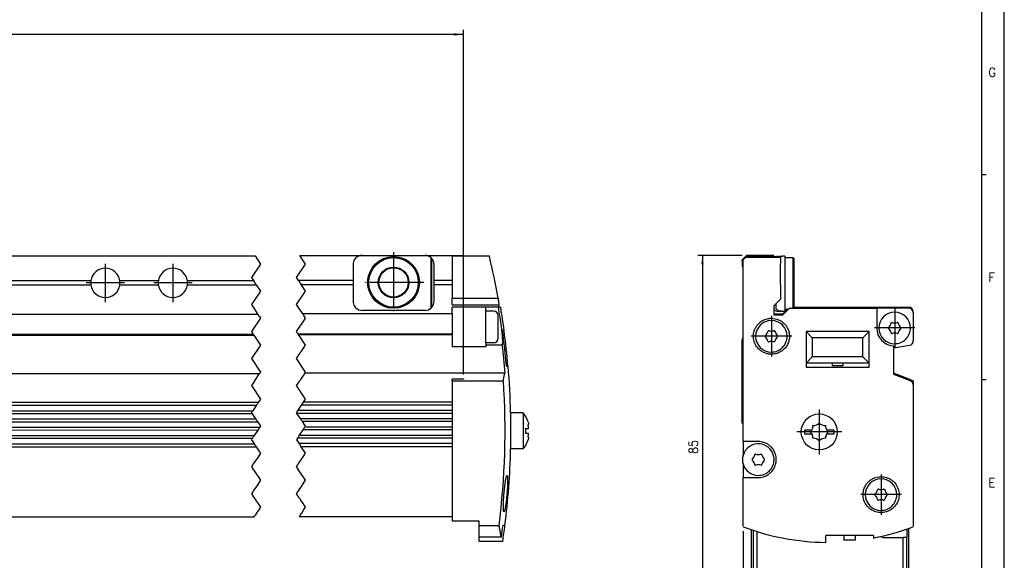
# Model space of a CAD drawing. Header units: millimetres. Extents: x -285 to 3669, y -217 to 203.
# Tile 11 of 21: x 91 to 309, y -24 to 96. Entities that reach past the tile are written whole.
import ezdxf

# ---------------------------------------------------------------- set-up
doc = ezdxf.new("R2010")
doc.units = ezdxf.units.MM
doc.linetypes.add('DOT_CENTER', pattern=[14, 12, -1, 0, -1])
doc.layers.add('1', color=7, linetype='Continuous')
doc.styles.add('CONVERTER_11', font='txt.shx', dxfattribs={"width": 0.9})
doc.dimstyles.new('ME10_DIM_43', dxfattribs={"dimtxt": 2, "dimasz": 2, "dimexe": 1, "dimexo": 1, "dimgap": 1, "dimtad": 1, "dimdec": 0, "dimdsep": 46, "dimtxsty": 'CONVERTER_11', "dimsah": 1, "dimcen": 0.09, "dimclrd": 2, "dimclre": 2, "dimclrt": 2, "dimadec": 0, "dimazin": 0, "dimtfac": 1, "dimtdec": 4, "dimtix": 1, "dimtmove": 0, "dimatfit": 3, "dimfxl": 1, "dimtolj": 1, "dimtzin": 0, "dimarcsym": 0})
doc.dimstyles.new('ME10_DIM_46', dxfattribs={"dimtxt": 2, "dimasz": 2, "dimexe": 1, "dimexo": 1, "dimgap": 1, "dimtad": 1, "dimdec": 0, "dimdsep": 46, "dimtxsty": 'CONVERTER_11', "dimsah": 1, "dimcen": 0.09, "dimclrd": 2, "dimclre": 2, "dimclrt": 2, "dimadec": 0, "dimazin": 0, "dimtfac": 1, "dimtdec": 4, "dimtix": 1, "dimtmove": 0, "dimatfit": 3, "dimfxl": 1, "dimtolj": 1, "dimtzin": 0, "dimarcsym": 0})
doc.dimstyles.new('ME10_DIM_47', dxfattribs={"dimtxt": 2, "dimasz": 2, "dimexe": 1, "dimexo": 1, "dimgap": 1, "dimtad": 1, "dimdec": 0, "dimdsep": 46, "dimtxsty": 'CONVERTER_11', "dimsah": 1, "dimcen": 0.09, "dimclrd": 2, "dimclre": 2, "dimclrt": 2, "dimadec": 0, "dimazin": 0, "dimtfac": 1, "dimtdec": 4, "dimtix": 1, "dimtmove": 0, "dimatfit": 3, "dimfxl": 1, "dimtolj": 1, "dimtzin": 0, "dimarcsym": 0})
doc.dimstyles.new('ME10_DIM_48', dxfattribs={"dimtxt": 2, "dimasz": 2, "dimexe": 1, "dimexo": 1, "dimgap": 1, "dimtad": 1, "dimdsep": 46, "dimtxsty": 'CONVERTER_11', "dimsah": 1, "dimcen": 0.09, "dimclrd": 2, "dimclre": 2, "dimclrt": 2, "dimadec": 0, "dimazin": 0, "dimtfac": 1, "dimtdec": 4, "dimtix": 1, "dimtmove": 0, "dimatfit": 3, "dimfxl": 1, "dimtolj": 1, "dimtzin": 0, "dimarcsym": 0})
doc.dimstyles.new('ME10_DIM_49', dxfattribs={"dimtxt": 2, "dimasz": 2, "dimexe": 1, "dimexo": 1, "dimgap": 1, "dimtad": 1, "dimdec": 0, "dimdsep": 46, "dimtxsty": 'CONVERTER_11', "dimsah": 1, "dimcen": 0.09, "dimclrd": 2, "dimclre": 2, "dimclrt": 2, "dimadec": 0, "dimazin": 0, "dimtfac": 1, "dimtdec": 4, "dimtix": 1, "dimtmove": 0, "dimatfit": 3, "dimfxl": 1, "dimtolj": 1, "dimtzin": 0, "dimarcsym": 0})

# ---------------------------------------------------------------- blocks, each defined once
blk = doc.blocks.new('Regla_G-3040-VS4__10', base_point=(-177.36, -20.29))
at = {"color": 7, "linetype": 'Continuous'}
for p, q in [((86.79, 43.32), (142.84, 43.32)), ((152.77, 43.42), (166.6, 43.42)), ((166.6, 43.42), (180.6, 43.42)), ((180.6, 43.42), (189.1, 43.43)), ((181.96, 31.76), (181.96, 42.88)), ((182.12, 31.93), (182.12, 42.72)), ((186.61, 43.22), (186.61, 37.87)), ((189.1, 43.22), (186.61, 43.22)), ((189.1, 43.43), (189.1, 43.22)), ((194.88, 43.22), (189.1, 43.22)), ((164.6, 41.42), (164.6, 37.86)), ((182.6, 37.87), (182.6, 41.42)), ((106.38, 37.76), (86.5, 37.76)), ((121.38, 37.76), (112.82, 37.76)), ((142.54, 37.77), (127.82, 37.76)), ((164.6, 37.86), (152.48, 37.86)), ((164.6, 37.86), (164.6, 36.98)), ((186.61, 37.87), (182.6, 37.87)), ((182.6, 36.98), (182.6, 37.87)), ((186.61, 37.87), (186.61, 36.98)), ((87.09, 36.88), (106.38, 36.88)), ((112.82, 36.88), (121.38, 36.88)), ((127.82, 36.88), (143.13, 36.88)), ((153.06, 36.98), (164.6, 36.98)), ((164.6, 36.98), (164.6, 33.22)), ((182.6, 33.22), (182.6, 36.98)), ((182.6, 36.98), (186.61, 36.98)), ((186.61, 36.98), (186.61, 33.93)), ((186.61, 33.93), (196.81, 33.93)), ((186.61, 32.43), (186.61, 33.93)), ((180.6, 31.22), (166.6, 31.22)), ((186.61, 32.43), (196.99, 32.43)), ((194.11, 31.92), (186.61, 31.92)), ((186.61, 30.43), (186.61, 31.92)), ((196.89, 31.93), (194.11, 31.92)), ((194.11, 31.03), (194.11, 31.92)), ((194.11, 24.03), (194.11, 31.03)), ((195.83, 31.03), (194.11, 31.03)), ((197.38, 31.93), (196.89, 31.93)), ((143.5, 30.32), (87.46, 30.32)), ((186.61, 30.43), (153.44, 30.42)), ((186.61, 30.43), (186.61, 23.11)), ((196.83, 27.53), (196.83, 30.03)), ((196.83, 25.03), (196.83, 27.53)), ((198.14, 26.73), (197.79, 26.73)), ((198.16, 26.73), (198.14, 26.73)), ((86.4, 25.92), (142.44, 25.92)), ((86.51, 25.74), (142.55, 25.74)), ((152.37, 26.02), (186.61, 26.02)), ((152.49, 25.84), (182.55, 25.84)), ((182.35, 26.02), (182.55, 25.84)), ((182.55, 25.84), (182.59, 25.77)), ((182.59, 26.02), (182.59, 25.77)), ((186.61, 25.77), (182.59, 25.77)), ((194.11, 23.11), (186.61, 23.11)), ((194.11, 24.03), (194.11, 23.55)), ((195.83, 24.03), (194.11, 24.03)), ((194.11, 23.55), (197.74, 23.55)), ((194.11, 23.55), (194.11, 23.11)), ((198.66, 18.83), (199, 18.83)), ((199, 18.83), (199.03, 18.83)), ((87.8, 17.19), (143.84, 17.19)), ((198.34, 17.29), (153.91, 17.29)), ((186.61, 15.55), (186.61, 15.95)), ((189.11, 15.95), (186.61, 15.95)), ((186.61, 15.55), (186.62, 10.87)), ((186.61, 15.55), (197.97, 15.55)), ((189.11, 16.07), (189.11, 15.95)), ((197.97, 15.55), (198.34, 17.29)), ((86.3, 8.93), (142.34, 8.94)), ((143.11, 10.09), (87.06, 10.08)), ((143.56, 10.77), (87.52, 10.77)), ((152.41, 9.04), (186.62, 9.04)), ((186.62, 10.19), (153.18, 10.19)), ((186.62, 10.87), (153.63, 10.87)), ((186.62, 10.87), (186.62, 10.19)), ((186.62, 10.19), (186.62, 9.04)), ((186.62, 9.04), (186.62, 8.35)), ((142.22, 8.25), (86.17, 8.25)), ((86.94, 7.1), (142.98, 7.1)), ((186.62, 8.35), (152.15, 8.35)), ((152.92, 7.2), (186.62, 7.2)), ((186.62, 8.35), (186.62, 7.2)), ((186.62, 7.2), (186.62, 6.52)), ((202.4, 8.45), (199.6, 8.44)), ((199.6, 8.44), (199.6, 0.45)), ((202.4, 8.45), (202.4, 0.45)), ((143.44, 6.42), (87.4, 6.42)), ((143.44, 4.59), (87.4, 4.58)), ((87.85, 5.27), (143.9, 5.27)), ((186.62, 6.52), (153.37, 6.52)), ((186.62, 4.69), (153.51, 4.69)), ((153.96, 5.37), (186.62, 5.37)), ((186.62, 6.52), (186.62, 5.37)), ((186.62, 5.37), (186.62, 4.69)), ((186.62, 4.69), (186.62, 3.54)), ((203.56, 4.95), (202.91, 4.95)), ((142.22, 2.75), (86.17, 2.75)), ((86.63, 3.43), (142.68, 3.44)), ((186.62, 2.86), (152.29, 2.85)), ((152.74, 3.54), (186.62, 3.54)), ((186.62, 3.54), (186.62, 2.86)), ((186.62, 2.86), (186.62, 1.71)), ((202.91, 3.95), (203.55, 3.95)), ((86.61, 1.6), (142.65, 1.6)), ((87.06, 0.92), (143.1, 0.92)), ((152.58, 1.7), (186.62, 1.71)), ((153.04, 1.02), (186.62, 1.02)), ((186.62, 1.71), (186.62, 1.02)), ((186.62, 1.02), (186.62, -15.57)), ((202.4, 0.45), (199.6, 0.45)), ((142.6, -14.68), (86.55, -14.68)), ((152.67, -14.58), (186.62, -14.57)), ((192.62, -15.57), (186.62, -15.57)), ((192.62, -16.59), (192.62, -15.57)), ((192.62, -19.11), (192.62, -16.59)), ((197.01, -16.59), (192.62, -16.59)), ((198.33, -16.52), (197.9, -16.52)), ((192.62, -20.07), (192.62, -19.11)), ((197.55, -19.11), (192.62, -19.11)), ((197.84, -20.07), (192.62, -20.07))]:
    blk.add_line(p, q, dxfattribs=at)
at = {"color": 2, "linetype": 'DOT_CENTER'}
for p, q in [((142.84, 43.32), (144.05, 41.5)), ((154.05, 41.5), (152.77, 43.42)), ((144.05, 41.5), (142.05, 38.5)), ((152.05, 38.5), (154.05, 41.5)), ((142.05, 38.5), (142.54, 37.77)), ((142.79, 37.39), (142.54, 37.77)), ((142.79, 37.39), (142.88, 37.25)), ((143.13, 36.88), (142.88, 37.25)), ((152.48, 37.86), (152.05, 38.5)), ((152.48, 37.86), (152.72, 37.49)), ((152.82, 37.35), (152.72, 37.49)), ((152.82, 37.35), (153.06, 36.98)), ((144.05, 35.5), (142.05, 32.5)), ((143.13, 36.88), (144.05, 35.5)), ((152.05, 32.5), (154.05, 35.5)), ((154.05, 35.5), (153.06, 36.98)), ((142.05, 32.5), (143.5, 30.32)), ((153.44, 30.42), (152.05, 32.5)), ((143.75, 29.05), (142.05, 26.5)), ((143.84, 29.82), (143.5, 30.32)), ((144.05, 29.5), (143.75, 29.05)), ((143.84, 29.82), (144.05, 29.5)), ((152.05, 26.5), (153.82, 29.15)), ((153.44, 30.42), (153.77, 29.92)), ((154.05, 29.5), (153.77, 29.92)), ((153.82, 29.15), (154.05, 29.5)), ((142.05, 26.5), (142.3, 26.12)), ((152.24, 26.22), (152.05, 26.5)), ((142.44, 25.92), (142.3, 26.12)), ((142.44, 25.92), (142.48, 25.85)), ((142.55, 25.74), (142.48, 25.85)), ((142.55, 25.74), (144.05, 23.5)), ((152.24, 26.22), (152.37, 26.02)), ((152.42, 25.95), (152.37, 26.02)), ((152.42, 25.95), (152.49, 25.84)), ((154.05, 23.5), (152.49, 25.84)), ((144.05, 23.5), (142.05, 20.5)), ((152.05, 20.5), (154.05, 23.5)), ((142.05, 20.5), (144.05, 17.5)), ((154.05, 17.5), (152.05, 20.5)), ((144.05, 17.5), (143.84, 17.19)), ((153.91, 17.29), (154.05, 17.5)), ((142.72, 15.5), (142.05, 14.5)), ((142.72, 15.5), (143.03, 15.97)), ((143.03, 15.97), (143.84, 17.19)), ((152.05, 14.5), (152.79, 15.6)), ((153.09, 16.06), (152.79, 15.6)), ((153.91, 17.29), (153.09, 16.06)), ((142.05, 14.5), (144.05, 11.5)), ((154.05, 11.5), (152.05, 14.5)), ((144.05, 11.5), (143.56, 10.77)), ((153.63, 10.87), (154.05, 11.5)), ((142.34, 8.94), (142.16, 8.67)), ((143.11, 10.09), (142.34, 8.94)), ((143.29, 10.36), (143.11, 10.09)), ((143.38, 10.5), (143.29, 10.36)), ((143.56, 10.77), (143.38, 10.5)), ((152.13, 8.62), (152.23, 8.76)), ((152.23, 8.76), (152.41, 9.04)), ((152.41, 9.04), (153.18, 10.19)), ((153.18, 10.19), (153.36, 10.46)), ((153.36, 10.46), (153.45, 10.6)), ((153.45, 10.6), (153.63, 10.87)), ((142.07, 8.52), (142.05, 8.5)), ((142.05, 8.5), (142.22, 8.25)), ((142.16, 8.67), (142.07, 8.52)), ((142.22, 8.25), (142.98, 7.1)), ((142.98, 7.1), (143.16, 6.83)), ((143.16, 6.83), (143.26, 6.69)), ((143.26, 6.69), (143.44, 6.42)), ((152.05, 8.5), (152.13, 8.62)), ((152.15, 8.35), (152.05, 8.5)), ((152.92, 7.2), (152.15, 8.35)), ((153.1, 6.93), (152.92, 7.2)), ((153.19, 6.79), (153.1, 6.93)), ((153.37, 6.52), (153.19, 6.79)), ((143.44, 4.59), (142.68, 3.44)), ((143.44, 6.42), (143.97, 5.62)), ((143.62, 4.86), (143.44, 4.59)), ((143.72, 5), (143.62, 4.86)), ((143.9, 5.27), (143.72, 5)), ((144.05, 5.5), (143.9, 5.27)), ((143.97, 5.62), (144.05, 5.5)), ((152.74, 3.54), (153.51, 4.69)), ((153.91, 5.72), (153.37, 6.52)), ((153.51, 4.69), (153.69, 4.96)), ((153.69, 4.96), (153.78, 5.1)), ((153.78, 5.1), (153.96, 5.37)), ((154.05, 5.5), (153.91, 5.72)), ((153.96, 5.37), (154.05, 5.5)), ((142.12, 2.61), (142.05, 2.5)), ((142.05, 2.5), (142.19, 2.29)), ((142.12, 2.61), (142.17, 2.68)), ((142.22, 2.75), (142.17, 2.68)), ((142.19, 2.29), (142.65, 1.6)), ((142.33, 2.92), (142.22, 2.75)), ((142.4, 3.03), (142.33, 2.92)), ((142.5, 3.17), (142.4, 3.03)), ((142.68, 3.44), (142.5, 3.17)), ((152.19, 2.71), (152.05, 2.5)), ((152.05, 2.5), (152.13, 2.39)), ((152.13, 2.39), (152.58, 1.7)), ((152.24, 2.78), (152.19, 2.71)), ((152.24, 2.78), (152.29, 2.85)), ((152.29, 2.85), (152.4, 3.02)), ((152.4, 3.02), (152.47, 3.12)), ((152.47, 3.12), (152.56, 3.27)), ((152.56, 3.27), (152.74, 3.54)), ((142.65, 1.6), (142.83, 1.33)), ((142.83, 1.33), (142.89, 1.24)), ((142.89, 1.24), (142.92, 1.19)), ((142.92, 1.19), (143.1, 0.92)), ((143.1, 0.92), (143.83, -0.17)), ((152.58, 1.7), (152.77, 1.43)), ((152.77, 1.43), (152.83, 1.34)), ((152.86, 1.29), (152.83, 1.34)), ((153.04, 1.02), (152.86, 1.29)), ((153.77, -0.07), (153.04, 1.02)), ((143.44, -1.42), (142.46, -2.89)), ((144.05, -0.5), (143.44, -1.42)), ((143.83, -0.17), (144.05, -0.5)), ((152.52, -2.79), (153.51, -1.32)), ((153.51, -1.32), (154.05, -0.5)), ((154.05, -0.5), (153.77, -0.07)), ((142.37, -3.02), (142.05, -3.5)), ((142.05, -3.5), (142.37, -3.98)), ((142.46, -2.89), (142.37, -3.02)), ((142.5, -4.18), (142.37, -3.98)), ((142.5, -4.18), (144.05, -6.5)), ((152.05, -3.5), (152.32, -3.09)), ((152.25, -3.79), (152.05, -3.5)), ((152.3, -3.88), (152.25, -3.79)), ((152.3, -3.88), (152.44, -4.08)), ((152.32, -3.09), (152.43, -2.93)), ((152.43, -2.93), (152.52, -2.79)), ((154.05, -6.5), (152.44, -4.08)), ((144.05, -6.5), (143.93, -6.68)), ((154, -6.58), (154.05, -6.5)), ((142.76, -8.43), (142.51, -8.81)), ((142.76, -8.43), (142.78, -8.4)), ((143.08, -7.95), (142.78, -8.4)), ((143.44, -7.41), (143.08, -7.95)), ((143.93, -6.68), (143.44, -7.41)), ((152.58, -8.71), (152.43, -8.94)), ((152.58, -8.71), (152.83, -8.33)), ((152.85, -8.31), (152.83, -8.33)), ((152.85, -8.31), (153.15, -7.86)), ((153.15, -7.86), (153.51, -7.31)), ((153.51, -7.31), (154, -6.58)), ((142.36, -9.04), (142.05, -9.5)), ((142.05, -9.5), (142.6, -10.33)), ((142.51, -8.81), (142.36, -9.04)), ((142.6, -10.33), (142.82, -10.66)), ((142.82, -10.66), (143, -10.92)), ((143, -10.92), (143.01, -10.94)), ((152.05, -9.5), (152.43, -8.94)), ((152.54, -10.23), (152.05, -9.5)), ((152.76, -10.56), (152.54, -10.23)), ((152.76, -10.56), (152.93, -10.82)), ((152.93, -10.82), (152.95, -10.85)), ((152.95, -10.85), (152.97, -10.87)), ((153.12, -11.1), (152.97, -10.87)), ((143.01, -10.94), (143.03, -10.97)), ((143.03, -10.97), (143.19, -11.2)), ((143.19, -11.2), (143.25, -11.3)), ((143.25, -11.3), (143.29, -11.35)), ((143.29, -11.35), (143.43, -11.56)), ((143.43, -11.56), (144.05, -12.5)), ((144.05, -12.5), (143.64, -13.12)), ((153.18, -11.2), (153.12, -11.1)), ((153.22, -11.25), (153.18, -11.2)), ((153.2, -13.78), (153.7, -13.02)), ((153.36, -11.46), (153.22, -11.25)), ((154.05, -12.5), (153.36, -11.46)), ((153.7, -13.02), (154.05, -12.5)), ((142.6, -14.68), (142.73, -14.48)), ((142.84, -14.32), (142.73, -14.48)), ((143, -14.08), (142.84, -14.32)), ((143.13, -13.88), (143, -14.08)), ((143.64, -13.12), (143.13, -13.88)), ((152.8, -14.38), (152.67, -14.58)), ((152.8, -14.38), (152.9, -14.22)), ((152.9, -14.22), (153.07, -13.98)), ((153.07, -13.98), (153.2, -13.78))]:
    blk.add_line(p, q, dxfattribs=at)
at = {"color": 7, "linetype": 'Continuous'}
for radius in [5.75, 5.5, 3.4, 3.25]:
    blk.add_circle((173.6, 37.42), radius, dxfattribs=at)
for centre, radius, start, end in [((166.6, 41.42), 2, 146.4466, 180.0039), ((166.6, 41.42), 2, 133.1086, 146.4466), ((166.6, 41.42), 2, 90.0039, 133.1086), ((180.6, 41.42), 2, 46.8992, 90.0039), ((180.6, 41.42), 2, 40.3188, 46.8992), ((180.6, 41.42), 2, 0.0039, 40.3188), ((31.65, 4.43), 167.78, 10.1243, 13.3683), ((109.6, 37.32), 3.25, 7.81, 172.1977), ((124.6, 37.32), 3.25, 7.81, 172.1977), ((109.6, 37.32), 3.25, 172.1977, 178.7572), ((109.6, 37.32), 3.25, 178.7572, 181.2506), ((109.6, 37.32), 3.25, 181.2506, 187.81), ((109.6, 37.32), 3.25, 1.2505, 7.81), ((109.6, 37.32), 3.25, 352.1977, 358.7572), ((109.6, 37.32), 3.25, 358.7572, 1.2505), ((124.6, 37.32), 3.25, 172.1977, 178.7572), ((124.6, 37.32), 3.25, 178.7572, 181.2506), ((124.6, 37.32), 3.25, 181.2506, 187.81), ((124.6, 37.32), 3.25, 1.2506, 7.81), ((124.6, 37.32), 3.25, 352.1977, 358.7572), ((124.6, 37.32), 3.25, 358.7572, 1.2506), ((109.6, 37.32), 3.25, 187.81, 352.1977), ((124.6, 37.32), 3.25, 187.81, 352.1977), ((166.6, 33.22), 2, 180.0039, 213.5612), ((180.6, 33.22), 2, 319.689, 0.0039), ((166.6, 33.22), 2, 213.5612, 226.8992), ((166.6, 33.22), 2, 226.8992, 270.0039), ((180.6, 33.22), 2, 270.0039, 313.1086), ((180.6, 33.22), 2, 313.1086, 319.689), ((195.83, 30.03), 1, 0.0039, 90.0039), ((31.65, 4.43), 167.51, 7.9279, 9.4463), ((31.65, 4.43), 167.7, 9.4358, 9.6092), ((31.65, 4.43), 168, 7.6254, 9.4185), ((31.65, 4.43), 167.63, 4.9255, 7.6422), ((31.65, 4.43), 167.97, 4.9155, 7.6266), ((195.83, 25.03), 1, 270.0039, 0.0039), ((31.65, 4.43), 167.19, 4.4108, 6.5655), ((31.65, 4.43), 168, 1.3684, 4.9147), ((31.65, 4.43), 166.7, 352.7546, 3.8254), ((197.28, 4.45), 6.5, 17.7757, 37.9838), ((197.28, 4.45), 5.66, 354.9338, 5.074), ((200.36, 5.08), 3.2, 357.5433, 13.8258), ((197.28, 4.45), 6.5, 322.024, 342.2321), ((200.31, 3.8), 3.25, 346.432, 2.4853), ((31.65, 4.49), 168, 352.8138, 358.6193), ((31.65, 4.43), 167.57, 351.9234, 352.8162), ((31.65, 4.43), 167.99, 351.6123, 352.8345)]:
    blk.add_arc(centre, radius, start, end, dxfattribs=at)
for points, knots in [([(196.81, 33.93), (196.84, 33.68), (196.91, 33.18), (196.96, 32.68), (196.99, 32.43)], [0, 0, 0, 0, 0.755339, 1.510283, 1.510283, 1.510283, 1.510283]), ([(197.74, 23.55), (197.74, 23.56), (197.77, 23.59), (197.79, 23.66), (197.81, 23.78), (197.83, 23.92), (197.84, 24.08), (197.84, 24.27), (197.84, 24.52), (197.82, 24.91), (197.79, 25.44), (197.73, 26.1), (197.65, 26.81), (197.59, 27.29), (197.56, 27.54)], [0, 0, 0, 0, 0.036975, 0.105627, 0.222299, 0.403521, 0.529798, 0.713979, 0.964648, 1.290508, 1.884858, 2.554289, 3.272924, 4.019084, 4.019084, 4.019084, 4.019084]), ([(203.47, 6.43), (203.49, 6.36), (203.52, 6.24), (203.55, 6.09), (203.56, 5.99), (203.56, 5.88), (203.49, 5.86), (203.47, 5.85)], [0, 0, 0, 0, 0.2289013, 0.370447, 0.4413679, 0.5569684, 0.6394857, 0.6394857, 0.6394857, 0.6394857]), ([(203.47, 3.04), (203.5, 3.03), (203.56, 3.01), (203.56, 2.9), (203.55, 2.8), (203.52, 2.65), (203.49, 2.53), (203.47, 2.46)], [0, 0, 0, 0, 0.0824321, 0.1980374, 0.2689595, 0.4105035, 0.6393987, 0.6393987, 0.6393987, 0.6393987]), ([(198.12, -13.48), (198.11, -13.46), (198.05, -13.42), (198.04, -13.26), (198.01, -13.05), (197.99, -12.74), (197.99, -12.35), (197.99, -11.87), (198.01, -11.37), (198.03, -10.88), (198.06, -10.43), (198.08, -10.05), (198.11, -9.72), (198.15, -9.21), (198.22, -8.5), (198.3, -7.79), (198.37, -7.27), (198.42, -6.93), (198.48, -6.54), (198.54, -6.2), (198.6, -5.93), (198.64, -5.77), (198.68, -5.64), (198.72, -5.56), (198.75, -5.5), (198.76, -5.48), (198.77, -5.48)], [0, 0, 0, 0, 0.063334, 0.200247, 0.452353, 0.715597, 1.124242, 1.608148, 2.157947, 2.639775, 3.087186, 3.483102, 3.810405, 4.051954, 5.026571, 5.943737, 6.220899, 6.584182, 6.989766, 7.39402, 7.629897, 7.795852, 7.90502, 8.021787, 8.080767, 8.097586, 8.097586, 8.097586, 8.097586]), ([(198.77, -5.48), (198.78, -5.48), (198.82, -5.49), (198.85, -5.56), (198.88, -5.7), (198.91, -5.91), (198.92, -6.21), (198.93, -6.6), (198.92, -7.08), (198.91, -7.58), (198.88, -8.08), (198.86, -8.52), (198.83, -8.91), (198.81, -9.23), (198.78, -9.5), (198.76, -9.77), (198.73, -10.09), (198.69, -10.48), (198.65, -10.92), (198.59, -11.41), (198.52, -11.89), (198.45, -12.31), (198.4, -12.61), (198.35, -12.86), (198.3, -13.08), (198.24, -13.28), (198.2, -13.42), (198.14, -13.46), (198.12, -13.48)], [0, 0, 0, 0, 0.043084, 0.105273, 0.220336, 0.472225, 0.735618, 1.14309, 1.625227, 2.172586, 2.658071, 3.108523, 3.506515, 3.834582, 4.075232, 4.316548, 4.643284, 5.038459, 5.485112, 5.966323, 6.52505, 6.947135, 7.242972, 7.422803, 7.712543, 7.92776, 8.053465, 8.132162, 8.132162, 8.132162, 8.132162]), ([(197.55, -19.11), (197.51, -18.94), (197.43, -18.59), (197.31, -18.01), (197.16, -17.33), (197.06, -16.85), (197.01, -16.59)], [0, 0, 0, 0, 0.509793, 1.094732, 1.786005, 2.575969, 2.575969, 2.575969, 2.575969])]:
    blk.add_open_spline(points, degree=3, knots=knots, dxfattribs=at)
at = {"layer": '1', "color": 2, "linetype": 'DOT_CENTER'}
for p, q in [((173.6, 44.17), (173.6, 30.67)), ((109.6, 41.57), (109.6, 33.07)), ((124.6, 41.57), (124.6, 33.07)), ((113.85, 37.32), (105.35, 37.32)), ((128.85, 37.32), (120.35, 37.32)), ((180.35, 37.42), (166.85, 37.42))]:
    blk.add_line(p, q, dxfattribs=at)
blk = doc.blocks.new('Regla_serie_G-3040-VS4__11', base_point=(-177.36, -41.79))
blk.add_blockref('Regla_G-3040-VS4__10', (-177.36, -20.29))
blk = doc.blocks.new('*D80')
at = {"layer": '1', "color": 2, "linetype": 'Continuous'}
for p, q in [((-162.92, 18.08), (-162.92, 93.48)), ((189.11, 92.48), (-162.92, 92.48)), ((189.11, 16.95), (189.11, 93.48))]:
    blk.add_line(p, q, dxfattribs=at)
at = {"layer": '1', "color": 2}
for points in [[(-160.92, 92.74), (-160.92, 92.22), (-162.92, 92.48)], [(187.11, 92.22), (187.11, 92.74), (189.11, 92.48)]]:
    blk.add_solid(points, dxfattribs=at)
at = {"layer": '1', "color": 2, "insert": (-1.2, 93.68), "char_height": 2, "attachment_point": 7, "rotation": 0.0001, "line_spacing_factor": 0.60024, "style": 'CONVERTER_11'}
blk.add_mtext('\\C2;\\C2;3140\\C2;[CM+100]', dxfattribs=at)
blk = doc.blocks.new('Cabeza__25', base_point=(253, -41.78))
at = {"color": 7, "linetype": 'Continuous'}
for p, q in [((253, -17.45), (253, -31.93)), ((287.63, -19.23), (287.63, -17.31)), ((288, -31.93), (288, -17.17)), ((253.5, -27.03), (253.5, -17.62)), ((254.25, -17.86), (254.25, -41.24)), ((282.3, -19.23), (286.75, -19.23)), ((287.5, -19.23), (286.75, -19.23)), ((286.75, -41.24), (286.75, -19.23)), ((287.5, -19.23), (287.63, -19.23)), ((287.5, -19.23), (287.5, -27.03)), ((253.25, -27.03), (253.5, -27.03)), ((253.25, -27.03), (253.25, -31.93)), ((287.75, -27.03), (287.5, -27.03)), ((287.75, -31.93), (287.75, -27.03)), ((253.25, -31.93), (253, -31.93)), ((253.25, -31.93), (253.25, -41.24)), ((288, -31.93), (287.75, -31.93)), ((287.75, -41.24), (287.75, -31.93)), ((253.4, -41.38), (253.25, -41.24)), ((253.75, -41.74), (253.4, -41.38)), ((253.75, -41.74), (254.25, -41.24)), ((254.25, -41.24), (286.75, -41.24)), ((287.25, -41.74), (286.75, -41.24)), ((287.25, -41.74), (287.6, -41.38)), ((287.75, -41.24), (287.6, -41.38)), ((253.8, -41.78), (253.75, -41.74)), ((253.8, -41.78), (267.65, -41.78)), ((267.65, -41.78), (287.2, -41.78)), ((287.2, -41.78), (287.25, -41.74))]:
    blk.add_line(p, q, dxfattribs=at)
blk.add_arc((282.3, -18.73), 0.5, 208.0057, 270, dxfattribs=at)
blk = doc.blocks.new('Regla_G-3040-VS4__26', base_point=(251, -20.29))
at = {"color": 7, "linetype": 'Continuous'}
for p, q in [((251, 42.43), (251.2, 42.63)), ((251, 42.21), (251, 42.43)), ((251.2, 42.41), (251, 42.21)), ((251, 42.21), (251, 40.96)), ((251.8, 43.01), (251.2, 42.41)), ((251.2, 40.96), (251.2, 42.41)), ((251.8, 43.22), (252, 43.43)), ((252, 43.21), (251.8, 43.01)), ((252, 43.21), (252, 43.43)), ((258, 43.43), (252, 43.43)), ((252, 43.21), (258, 43.21)), ((258, 43.21), (258, 43.43)), ((258, 43.21), (258.3, 43.22)), ((258, 43.01), (258, 43.21)), ((258.95, 43.21), (259.25, 43.23)), ((259.25, 43.23), (259.33, 43.23)), ((259.33, 43.23), (259.5, 43.22)), ((259.5, 43.01), (259.45, 40.22)), ((259.5, 43.22), (259.55, 43.23)), ((259.55, 43.23), (259.58, 43.21)), ((259.58, 43.21), (259.76, 43.23)), ((259.76, 43.23), (259.95, 43.23)), ((260.45, 43.23), (260.45, 41.21)), ((260.5, 42.96), (262.25, 42.96)), ((260.5, 42.96), (260.5, 41.21)), ((262.25, 42.96), (262.25, 31.71)), ((262.5, 42.75), (262.25, 42.96)), ((262.5, 42.72), (262.5, 31.92)), ((251, 40.96), (251.2, 40.96)), ((251.2, 24.93), (251.2, 40.96)), ((259.45, 40.22), (259.45, 40.15)), ((259.45, 40.15), (259.5, 33.71)), ((260.45, 41.21), (260.45, 33.26)), ((260.45, 41.21), (260.5, 41.21)), ((260.5, 41.21), (260.5, 37.21)), ((260.5, 37.21), (260.5, 33.26)), ((260.45, 33.26), (260.45, 31.03)), ((260.45, 33.26), (260.5, 33.26)), ((260.5, 33.26), (260.5, 31.46)), ((258, 32.21), (258, 31.75)), ((258, 31.75), (258, 31.71)), ((258, 31.71), (258, 31.54)), ((258, 31.54), (258, 30.43)), ((258.45, 32.66), (258.45, 32.06)), ((258.45, 32.06), (258.45, 31.91)), ((258.85, 31.05), (258.85, 31.02)), ((258.95, 31.01), (259.35, 31.03)), ((259.35, 31.03), (259.55, 31.03)), ((259.55, 31.03), (259.58, 31.01)), ((259.58, 31.01), (259.76, 31.04)), ((259.95, 31.03), (259.76, 31.04)), ((260, 30.43), (261.04, 31.46)), ((260.5, 31.46), (261.25, 31.46)), ((262.5, 31.92), (262.5, 31.75)), ((262.5, 31.92), (288, 31.92)), ((280.87, 31.71), (280.87, 27.32)), ((288, 31.71), (280.87, 31.71)), ((289, 30.71), (289, 24.46)), ((258, 30.43), (258, 30.21)), ((258, 30.21), (260, 30.21)), ((260, 30.43), (260.21, 30.43)), ((265.2, 26.51), (265.2, 19.51)), ((266.58, 25.13), (265.2, 26.51)), ((279.2, 26.51), (277.81, 25.13)), ((279.2, 19.51), (279.2, 26.51)), ((251, 24.93), (251.2, 24.93)), ((251, 24.93), (251, 24.71)), ((251.2, 24.71), (251, 24.71)), ((251, 6.21), (251, 24.71)), ((251.2, 6.21), (251.2, 24.93)), ((266.58, 25.13), (266.58, 20.9)), ((277.81, 25.13), (266.58, 25.13)), ((277.81, 20.9), (277.81, 25.13)), ((284.62, 22.9), (288.16, 23.47)), ((284.62, 23.32), (284.62, 22.9)), ((284.62, 22.9), (284.62, 17.29)), ((266.58, 20.9), (265.2, 19.51)), ((277.81, 20.9), (266.58, 20.9)), ((279.2, 19.51), (277.81, 20.9)), ((271, 19.51), (265.2, 19.51)), ((265.2, 19.51), (265.2, 18.61)), ((271, 19.51), (271, 19.01)), ((273.4, 19.51), (271, 19.51)), ((271, 19.01), (273.4, 19.01)), ((279.2, 19.51), (273.4, 19.51)), ((273.4, 19.01), (273.4, 19.51)), ((279.2, 18.61), (279.2, 19.51)), ((287.68, 16.07), (284.62, 17.29)), ((284.62, 17.29), (284.62, 17.08)), ((284.62, 17.08), (287.68, 15.85)), ((287.68, 16.07), (288, 15.95)), ((287.98, 15.75), (288, 15.95)), ((289, 15.55), (288, 15.95)), ((289, 15.55), (289, 14.66)), ((289, 14.66), (289, -16.8)), ((251, 6.21), (251.2, 6.21)), ((251.2, 2.09), (251.2, 6.21)), ((264.93, 3.73), (264.93, 4.73)), ((271.33, 4.73), (271.33, 3.73)), ((251.2, 2.09), (251.2, -0.73)), ((251.2, -0.73), (251.2, -0.99)), ((251.2, -2.83), (251.2, -5.91)), ((251.2, -16.8), (251.2, -5.91)), ((269.57, -20.29), (269.57, -18.78)), ((273.63, -19.78), (273.63, -18.78)), ((276.13, -18.78), (276.13, -19.78)), ((280.18, -18.78), (280.18, -19.32)), ((276.13, -19.78), (273.63, -19.78))]:
    blk.add_line(p, q, dxfattribs=at)
blk.add_circle((268.13, 4.23), 4, dxfattribs=at)
for centre, radius, start, end in [((258.97, 41.96), 1.25, 91.0411, 123.0463), ((258.47, 31.7), 0.497, 198.6976, 229.8257), ((258.93, 32.3), 1.25, 231.6602, 266.5682), ((259.38, 32.19), 1.25, 245.2382, 250.127), ((284.87, 27.32), 3.5, 0.0039, 270), ((288, 30.92), 1, 0, 90), ((288, 30.71), 1, 0, 90), ((257.5, 25.47), 3.5, 0.0039, 270), ((284.28, 28.34), 0.2, 73.2363, 166.7714), ((284.87, 30.32), 1.86, 253.2415, 286.7663), ((285.46, 28.34), 0.2, 13.2415, 106.7663), ((254.9, 26.97), 1.86, 313.2415, 346.7663), ((256.91, 26.5), 0.2, 73.2364, 166.7714), ((257.5, 28.48), 1.86, 253.2415, 286.7663), ((258.09, 26.5), 0.2, 13.2415, 106.7663), ((260.1, 26.98), 1.86, 193.2415, 226.7663), ((284.87, 27.32), 4, 180.0015, 266.4731), ((283.68, 27.32), 0.2, 133.2415, 226.7663), ((282.27, 28.82), 1.86, 313.2415, 346.7663), ((282.27, 25.82), 1.86, 13.2415, 46.7663), ((284.28, 26.29), 0.2, 193.2415, 286.7663), ((284.87, 27.32), 3.5, 270, 0.0039), ((285.46, 26.29), 0.2, 253.2364, 346.7714), ((287.47, 28.82), 1.86, 193.2415, 226.7663), ((287.47, 25.82), 1.86, 133.2415, 166.7663), ((286.06, 27.32), 0.2, 313.2415, 46.7663), ((256.31, 25.47), 0.2, 133.2415, 226.7663), ((254.9, 23.97), 1.86, 13.2415, 46.7663), ((256.91, 24.45), 0.2, 193.2415, 286.7663), ((257.5, 22.48), 1.86, 73.2415, 106.7663), ((257.5, 25.47), 3.5, 270, 0.0039), ((258.09, 24.45), 0.2, 253.2363, 346.7714), ((260.1, 23.98), 1.86, 133.2415, 166.7663), ((258.69, 25.47), 0.2, 313.2415, 46.7663), ((284.87, 24.32), 1.86, 73.2415, 106.7663), ((288, 24.46), 1, 279.2797, 360), ((287.5, 15.6), 0.5, 16.6677, 68.3382), ((288, 14.66), 1, 359.9999, 68.3127), ((264.93, 5.56), 1.8, 312.5496, 332.6807), ((264.93, 5.56), 1.8, 332.6848, 2.4481), ((266.77, 7.51), 1.88, 268.6426, 316.3574), ((269.49, 7.51), 1.88, 223.6432, 271.3568), ((271.33, 5.56), 1.8, 177.5519, 207.3152), ((271.33, 5.56), 1.8, 207.3193, 227.4504), ((264.93, 2.9), 1.8, 27.3114, 47.4455), ((264.93, 2.9), 1.8, 357.5521, 27.3154), ((266.77, 0.95), 1.88, 43.6447, 91.3553), ((269.49, 0.95), 1.88, 88.6441, 136.3559), ((271.33, 2.9), 1.8, 152.6846, 182.448), ((271.33, 2.9), 1.8, 132.5543, 152.6887), ((254.58, -1.91), 3.5, 0.0039, 164.7767), ((254.56, -1.69), 3.5, 164.0061, 185.1466), ((254.58, -1.91), 3.5, 164.7767, 195.2233), ((253.39, -1.91), 0.2, 133.2415, 226.7663), ((251.98, -0.41), 1.86, 313.2415, 346.7663), ((251.98, -3.41), 1.86, 13.2415, 46.7663), ((253.98, -0.88), 0.2, 73.2363, 166.7714), ((254.58, 1.09), 1.86, 253.2415, 286.7663), ((254.58, -1.91), 3.5, 270, 0.0039), ((255.17, -0.88), 0.2, 13.2415, 106.7663), ((257.18, -0.41), 1.86, 193.2415, 226.7663), ((257.18, -3.41), 1.86, 133.2415, 166.7663), ((255.76, -1.91), 0.2, 313.2415, 46.7663), ((254.58, -1.91), 3.5, 195.2232, 270), ((253.98, -2.94), 0.2, 193.2415, 286.7663), ((254.58, -4.91), 1.86, 73.2415, 106.7663), ((255.17, -2.94), 0.2, 253.2364, 346.7714), ((281.85, -9.69), 3.5, 0.0038, 270), ((279.26, -8.19), 1.86, 313.2415, 346.7663), ((281.26, -8.66), 0.2, 73.2363, 166.7714), ((281.85, -6.69), 1.86, 253.2415, 286.7663), ((282.45, -8.66), 0.2, 13.2414, 106.7663), ((284.45, -8.19), 1.86, 193.2415, 226.7663), ((280.67, -9.69), 0.2, 133.2415, 226.7663), ((279.26, -11.19), 1.86, 13.2415, 46.7663), ((281.26, -10.72), 0.2, 193.2415, 286.7663), ((281.86, -12.69), 1.86, 73.2415, 106.7663), ((281.85, -9.69), 3.5, 270, 0.0038), ((282.45, -10.72), 0.2, 253.2364, 346.7714), ((284.45, -11.19), 1.86, 133.2415, 166.7663), ((283.04, -9.69), 0.2, 313.2415, 46.7663), ((270.1, 32.71), 53, 249.1081, 269.4243), ((270.1, 32.71), 53, 280.9686, 290.892)]:
    blk.add_arc(centre, radius, start, end, dxfattribs=at)
for points, knots in [([(251.8, 43.22), (251.75, 43.17), (251.65, 43.07), (251.5, 42.92), (251.35, 42.78), (251.25, 42.68), (251.2, 42.63)], [0, 0, 0, 0, 0.2116299, 0.4234812, 0.635424, 0.84759, 0.84759, 0.84759, 0.84759]), ([(251.8, 43.01), (252.44, 43.01), (253.72, 43.01), (255.4, 43.01), (256.82, 43.01), (257.61, 43.01), (258, 43.01)], [0, 0, 0, 0, 1.922254, 3.846518, 5.022969, 6.2, 6.2, 6.2, 6.2]), ([(258, 43.01), (258.15, 43.01), (258.46, 43.01), (258.76, 43.01), (258.92, 43.01)], [0, 0, 0, 0, 0.4530593, 0.9178942, 0.9178942, 0.9178942, 0.9178942]), ([(258.92, 43.01), (259.01, 43.06), (259.19, 43.17), (259.4, 43.21), (259.5, 43.22)], [0, 0, 0, 0, 0.3187577, 0.6235826, 0.6235826, 0.6235826, 0.6235826]), ([(258.92, 43.01), (259.01, 43.01), (259.21, 43.01), (259.4, 43.01), (259.5, 43.01)], [0, 0, 0, 0, 0.2851565, 0.5821059, 0.5821059, 0.5821059, 0.5821059]), ([(259.55, 43.23), (259.56, 43.23), (259.57, 43.22), (259.57, 43.21), (259.58, 43.21)], [0, 0, 0, 0, 0.03074269, 0.0327922, 0.0327922, 0.0327922, 0.0327922]), ([(260.21, 43.23), (260.18, 43.23), (260.09, 43.21), (260, 43.23), (259.95, 43.23)], [0, 0, 0, 0, 0.1129165, 0.2662515, 0.2662515, 0.2662515, 0.2662515]), ([(260.45, 43.23), (260.45, 43.23), (260.43, 43.23), (260.38, 43.23), (260.3, 43.23), (260.25, 43.23), (260.21, 43.23)], [0, 0, 0, 0, 0.0074536, 0.0596291, 0.1418678, 0.235672, 0.235672, 0.235672, 0.235672]), ([(259.14, 33.31), (259.07, 33.26), (258.93, 33.15), (258.69, 32.9), (258.37, 32.59), (258.13, 32.34), (258, 32.21)], [0, 0, 0, 0, 0.261377, 0.521962, 1.052368, 1.582908, 1.582908, 1.582908, 1.582908]), ([(259.5, 33.71), (259.44, 33.65), (259.31, 33.52), (259.19, 33.38), (259.14, 33.31)], [0, 0, 0, 0, 0.2696379, 0.5401126, 0.5401126, 0.5401126, 0.5401126]), ([(258.45, 31.91), (258.45, 31.84), (258.45, 31.72), (258.52, 31.61), (258.55, 31.55)], [0, 0, 0, 0, 0.1917843, 0.3738313, 0.3738313, 0.3738313, 0.3738313]), ([(258.85, 31.3), (258.79, 31.33), (258.68, 31.4), (258.59, 31.5), (258.55, 31.55)], [0, 0, 0, 0, 0.194415, 0.3978173, 0.3978173, 0.3978173, 0.3978173]), ([(259.35, 31.03), (259.26, 31.06), (259.07, 31.11), (258.93, 31.23), (258.85, 31.3)], [0, 0, 0, 0, 0.2779019, 0.5710392, 0.5710392, 0.5710392, 0.5710392]), ([(259.58, 31.01), (259.57, 31.02), (259.56, 31.03), (259.55, 31.03), (259.55, 31.03)], [0, 0, 0, 0, 0.03074269, 0.03279221, 0.03279221, 0.03279221, 0.03279221]), ([(259.95, 31.03), (259.99, 31.03), (260.08, 31.03), (260.17, 31.03), (260.21, 31.03)], [0, 0, 0, 0, 0.1263521, 0.264328, 0.264328, 0.264328, 0.264328]), ([(260, 30.21), (260.13, 30.34), (260.37, 30.59), (260.75, 30.96), (261.12, 31.34), (261.37, 31.59), (261.5, 31.71)], [0, 0, 0, 0, 0.530305, 1.060475, 1.590506, 2.120391, 2.120391, 2.120391, 2.120391]), ([(260.21, 31.03), (260.25, 31.03), (260.31, 31.03), (260.38, 31.03), (260.42, 31.03), (260.44, 31.03), (260.45, 31.03)], [0, 0, 0, 0, 0.102168, 0.1760429, 0.2179678, 0.235672, 0.235672, 0.235672, 0.235672]), ([(261.5, 31.71), (261.66, 31.71), (261.99, 31.71), (262.32, 31.71), (262.48, 31.71)], [0, 0, 0, 0, 0.4920949, 0.9842343, 0.9842343, 0.9842343, 0.9842343]), ([(262.48, 31.71), (263.93, 31.71), (266.84, 31.71), (271.35, 31.71), (276.03, 31.71), (279.26, 31.71), (280.87, 31.71)], [0, 0, 0, 0, 4.352703, 8.706381, 13.552751, 18.386522, 18.386522, 18.386522, 18.386522]), ([(257.5, 21.47), (257.25, 21.49), (256.74, 21.52), (255.99, 21.75), (255.29, 22.11), (254.52, 22.73), (253.84, 23.69), (253.52, 24.78), (253.49, 25.68), (253.58, 26.37), (253.8, 27.04), (254.18, 27.76), (254.76, 28.45), (255.57, 29.02), (256.51, 29.4), (257.17, 29.45), (257.5, 29.47)], [0, 0, 0, 0, 0.753986, 1.531191, 2.327496, 3.118873, 4.457684, 5.78532, 6.462649, 7.15442, 7.864973, 8.582057, 9.558804, 10.550184, 11.550438, 12.534939, 12.534939, 12.534939, 12.534939]), ([(257.5, 29.47), (258.04, 29.41), (259.1, 29.29), (260.2, 28.5), (260.85, 27.7), (261.25, 26.95), (261.5, 26.05), (261.52, 25.06), (261.3, 24.1), (260.85, 23.22), (260.2, 22.47), (259.39, 21.91), (258.48, 21.54), (257.83, 21.5), (257.5, 21.47)], [0, 0, 0, 0, 1.614298, 3.139074, 3.916189, 4.701561, 5.683221, 6.666401, 7.640935, 8.610911, 9.605054, 10.58116, 11.544657, 12.524385, 12.524385, 12.524385, 12.524385]), ([(258, 30.43), (258.17, 30.43), (258.5, 30.43), (259, 30.43), (259.5, 30.43), (259.83, 30.43), (260, 30.43)], [0, 0, 0, 0, 0.499985, 1.000057, 1.500213, 2.000447, 2.000447, 2.000447, 2.000447]), ([(279.2, 26.51), (278.03, 26.51), (275.7, 26.51), (272.2, 26.51), (268.7, 26.51), (266.36, 26.51), (265.2, 26.51)], [0, 0, 0, 0, 3.4902, 6.996396, 10.504181, 14, 14, 14, 14]), ([(265.2, 18.61), (266.37, 18.61), (268.7, 18.61), (272.2, 18.61), (275.7, 18.61), (278.03, 18.61), (279.2, 18.61)], [0, 0, 0, 0, 3.503776, 7.003567, 10.510222, 14, 14, 14, 14]), ([(287.68, 15.85), (287.8, 15.81), (288.03, 15.73), (288.26, 15.64), (288.37, 15.59)], [0, 0, 0, 0, 0.3671806, 0.734062, 0.734062, 0.734062, 0.734062]), ([(264.93, 4.73), (265.05, 4.73), (265.31, 4.73), (265.69, 4.73), (266.1, 4.73), (266.38, 4.73), (266.52, 4.73)], [0, 0, 0, 0, 0.359913, 0.777529, 1.159473, 1.598053, 1.598053, 1.598053, 1.598053]), ([(269.73, 4.73), (269.86, 4.73), (270.13, 4.73), (270.54, 4.73), (270.94, 4.73), (271.2, 4.73), (271.33, 4.73)], [0, 0, 0, 0, 0.390927, 0.820524, 1.215545, 1.598053, 1.598053, 1.598053, 1.598053]), ([(266.52, 3.73), (266.38, 3.73), (266.1, 3.73), (265.7, 3.73), (265.31, 3.73), (265.05, 3.73), (264.93, 3.73)], [0, 0, 0, 0, 0.438579, 0.820524, 1.215546, 1.598053, 1.598053, 1.598053, 1.598053]), ([(271.33, 3.73), (271.2, 3.73), (270.94, 3.73), (270.55, 3.73), (270.15, 3.73), (269.87, 3.73), (269.73, 3.73)], [0, 0, 0, 0, 0.382507, 0.777529, 1.159474, 1.598053, 1.598053, 1.598053, 1.598053]), ([(254.58, 2.09), (254.3, 2.09), (253.73, 2.09), (252.89, 2.09), (252.04, 2.09), (251.48, 2.09), (251.2, 2.09)], [0, 0, 0, 0, 0.844868, 1.689369, 2.533482, 3.377186, 3.377186, 3.377186, 3.377186]), ([(254.58, -5.91), (254.75, -5.9), (255.14, -5.89), (255.74, -5.75), (256.32, -5.53), (256.87, -5.2), (257.51, -4.68), (258.15, -3.83), (258.51, -2.82), (258.62, -1.77), (258.48, -0.87), (258.11, 0.04), (257.59, 0.79), (256.92, 1.37), (256.29, 1.72), (255.76, 1.93), (255.2, 2.06), (254.8, 2.08), (254.58, 2.09)], [0, 0, 0, 0, 0.512509, 1.179509, 1.841801, 2.351661, 3.106427, 4.304315, 5.500801, 6.254977, 7.454731, 8.210251, 9.181718, 10.153184, 10.829254, 11.34705, 11.864461, 12.540052, 12.540052, 12.540052, 12.540052]), ([(251.2, -5.91), (251.48, -5.91), (252.04, -5.91), (252.89, -5.91), (253.73, -5.91), (254.3, -5.91), (254.58, -5.91)], [0, 0, 0, 0, 0.843701, 1.687813, 2.532315, 3.377185, 3.377185, 3.377185, 3.377185]), ([(281.85, -13.69), (281.66, -13.68), (281.25, -13.67), (280.63, -13.52), (280.07, -13.29), (279.52, -12.96), (278.9, -12.45), (278.38, -11.74), (277.96, -10.78), (277.8, -9.79), (277.93, -8.72), (278.31, -7.74), (278.89, -6.95), (279.55, -6.4), (280.13, -6.07), (280.71, -5.84), (281.29, -5.71), (281.69, -5.7), (281.85, -5.69)], [0, 0, 0, 0, 0.584413, 1.214217, 1.917002, 2.40127, 3.128878, 4.298729, 5.007023, 6.254616, 7.243741, 8.220997, 9.363195, 10.145321, 10.789139, 11.3442, 12.031139, 12.539799, 12.539799, 12.539799, 12.539799]), ([(281.85, -5.69), (282.05, -5.7), (282.46, -5.72), (283.08, -5.87), (283.64, -6.1), (284.19, -6.43), (284.81, -6.93), (285.33, -7.64), (285.75, -8.6), (285.92, -9.66), (285.76, -10.73), (285.36, -11.7), (284.82, -12.43), (284.16, -12.98), (283.59, -13.31), (283, -13.54), (282.42, -13.67), (282.02, -13.68), (281.85, -13.69)], [0, 0, 0, 0, 0.58431, 1.214446, 1.917416, 2.401362, 3.129338, 4.29878, 5.006583, 6.254669, 7.449363, 8.219958, 9.361371, 10.145569, 10.781718, 11.34398, 12.03054, 12.539094, 12.539094, 12.539094, 12.539094]), ([(273.63, -18.78), (272.95, -18.78), (271.6, -18.78), (270.24, -18.78), (269.57, -18.78)], [0, 0, 0, 0, 2.030202, 4.058396, 4.058396, 4.058396, 4.058396]), ([(276.13, -18.78), (275.92, -18.78), (275.5, -18.78), (274.88, -18.78), (274.25, -18.78), (273.83, -18.78), (273.63, -18.78)], [0, 0, 0, 0, 0.623567, 1.246558, 1.87336, 2.5, 2.5, 2.5, 2.5]), ([(280.18, -18.78), (279.51, -18.78), (278.15, -18.78), (276.8, -18.78), (276.13, -18.78)], [0, 0, 0, 0, 2.032055, 4.058396, 4.058396, 4.058396, 4.058396])]:
    blk.add_open_spline(points, degree=3, knots=knots, dxfattribs=at)
at = {"layer": '1', "color": 2, "linetype": 'DOT_CENTER'}
for p, q in [((284.87, 31.82), (284.87, 22.82)), ((257.5, 29.98), (257.5, 20.98)), ((289.37, 27.32), (280.37, 27.32)), ((262, 25.47), (253, 25.47)), ((268.13, 9.23), (268.13, -0.77)), ((273.13, 4.23), (263.13, 4.23)), ((281.85, -5.19), (281.85, -14.19)), ((286.36, -9.69), (277.35, -9.69))]:
    blk.add_line(p, q, dxfattribs=at)
blk = doc.blocks.new('Regla_serie_G-3040-VS4__27', base_point=(251, -41.78))
for name, p in [('Regla_G-3040-VS4__26', (251, -20.29)), ('Cabeza__25', (253, -41.78))]:
    blk.add_blockref(name, p)
blk = doc.blocks.new('*D83')
at = {"layer": '1', "color": 2, "linetype": 'Continuous'}
for p, q in [((251.2, -17.8), (251.2, -59.91)), ((253, -32.93), (253, -59.91)), ((241.53, -58.91), (251.2, -58.91)), ((251.2, -58.91), (253, -58.91)), ((253, -58.91), (257, -58.91))]:
    blk.add_line(p, q, dxfattribs=at)
at = {"layer": '1', "color": 2}
for points in [[(249.2, -59.17), (249.2, -58.64), (251.2, -58.91)], [(255, -58.64), (255, -59.17), (253, -58.91)]]:
    blk.add_solid(points, dxfattribs=at)
at = {"layer": '1', "color": 2, "insert": (241.53, -57.91), "char_height": 2, "attachment_point": 7, "rotation": 0.0001, "line_spacing_factor": 0.60024, "style": 'CONVERTER_11'}
blk.add_mtext('\\C2;\\C2;2\\C2;', dxfattribs=at)
blk = doc.blocks.new('*D84')
at = {"layer": '1', "color": 2, "linetype": 'Continuous'}
for p, q in [((251, 43.43), (241.19, 43.43)), ((242.19, 43.43), (242.19, -41.74)), ((252.75, -41.74), (241.19, -41.74))]:
    blk.add_line(p, q, dxfattribs=at)
at = {"layer": '1', "color": 2}
for points in [[(242.45, 41.43), (241.93, 41.43), (242.19, 43.43)], [(241.93, -39.74), (242.45, -39.74), (242.19, -41.74)]]:
    blk.add_solid(points, dxfattribs=at)
at = {"layer": '1', "color": 2, "insert": (241.19, -0.65), "char_height": 2, "attachment_point": 7, "rotation": 90, "line_spacing_factor": 0.60024, "style": 'CONVERTER_11'}
blk.add_mtext('\\C2;\\C2;85\\C2;', dxfattribs=at)
blk = doc.blocks.new('*D85')
at = {"layer": '1', "color": 2, "linetype": 'Continuous'}
for p, q in [((253, -32.93), (253, -59.9)), ((288, -32.93), (288, -59.9)), ((288, -58.9), (253, -58.9))]:
    blk.add_line(p, q, dxfattribs=at)
at = {"layer": '1', "color": 2}
for points in [[(255, -58.64), (255, -59.17), (253, -58.9)], [(286, -59.17), (286, -58.64), (288, -58.9)]]:
    blk.add_solid(points, dxfattribs=at)
at = {"layer": '1', "color": 2, "insert": (269, -57.9), "char_height": 2, "attachment_point": 7, "rotation": 0.0001, "line_spacing_factor": 0.60024, "style": 'CONVERTER_11'}
blk.add_mtext('\\C2;\\C2;35\\C2;', dxfattribs=at)
blk = doc.blocks.new('*D86')
at = {"layer": '1', "color": 2, "linetype": 'Continuous'}
for p, q in [((251.2, -17.8), (251.2, -66.69)), ((288, -32.93), (288, -66.69)), ((288, -65.69), (251.2, -65.69))]:
    blk.add_line(p, q, dxfattribs=at)
at = {"layer": '1', "color": 2}
for points in [[(253.2, -65.43), (253.2, -65.95), (251.2, -65.69)], [(286, -65.95), (286, -65.43), (288, -65.69)]]:
    blk.add_solid(points, dxfattribs=at)
at = {"layer": '1', "color": 2, "insert": (269.46, -64.69), "char_height": 2, "attachment_point": 7, "rotation": 0.0001, "line_spacing_factor": 0.60024, "style": 'CONVERTER_11'}
blk.add_mtext('\\C2;\\C2;37\\C2;', dxfattribs=at)
blk = doc.blocks.new('Marco_a2', base_point=(304.21, -212.02))
at = {"layer": '1', "color": 2, "linetype": 'Continuous'}
for p, q in [((309.21, -217.02), (309.21, 202.98)), ((305.21, 61.31), (304.21, 61.31)), ((305.21, 15.76), (304.21, 15.76))]:
    blk.add_line(p, q, dxfattribs=at)
at = {"layer": '1', "color": 7, "linetype": 'Continuous'}
blk.add_line((304.21, -212.02), (304.21, 197.98), dxfattribs=at)
at = {"layer": '1', "color": 2, "char_height": 2, "attachment_point": 4, "line_spacing_factor": 1.20048, "style": 'CONVERTER_11'}
for s, insert in [('G', (305.71, 84.09)), ('F', (305.71, 38.54)), ('E', (305.71, -7.02))]:
    blk.add_mtext(s, dxfattribs=dict(at, insert=insert))
blk = doc.blocks.new('Top', base_point=(304.21, -212.02))
blk.add_blockref('Marco_a2', (304.21, -212.02))
blk = doc.blocks.new('A', base_point=(7, 1))
blk.add_blockref('Regla_serie_G-3040-VS4__11', (-177.36, -41.787))
at = {"layer": '1'}
dim = blk.add_linear_dim(base=(189.115, 92.48), p1=(-162.917, 17.081), p2=(189.115, 15.95), text='<>[CM+100]', dimstyle='ME10_DIM_43', override={"dimpost": '<>[CM+100]'}, dxfattribs=at)
dim.commit()
dim.dimension.update_dxf_attribs({"geometry": '*D80', "text_midpoint": (8.099, 94.68), "text_rotation": 0.00014})
blk = doc.blocks.new('C', base_point=(270, 1))
blk.add_blockref('Regla_serie_G-3040-VS4__27', (251, -41.782))
at = {"layer": '1'}
dim = blk.add_linear_dim(base=(242.191, 43.425), p1=(253.75, -41.735), p2=(252, 43.425), angle=90, dimstyle='ME10_DIM_47', override={"dimpost": '<>'}, dxfattribs=at)
dim.commit()
dim.dimension.update_dxf_attribs({"geometry": '*D84', "text_midpoint": (240.191, 0.845), "text_rotation": 90})
for base, p1, p2, dimstyle, picture, middle in [((251.2, -58.906), (253, -31.931), (251.2, -16.805), 'ME10_DIM_46', '*D83', (242.134, -56.906)), ((288, -65.689), (251.2, -16.805), (288, -31.931), 'ME10_DIM_49', '*D86', (270.957, -63.689)), ((288, -58.903), (253, -31.931), (288, -31.931), 'ME10_DIM_48', '*D85', (270.5, -56.903))]:
    dim = blk.add_linear_dim(base=base, p1=p1, p2=p2, dimstyle=dimstyle, override={"dimpost": '<>'}, dxfattribs=at)
    dim.commit()
    dim.dimension.update_dxf_attribs({"geometry": picture, "text_midpoint": middle, "text_rotation": 0.00014})

msp = doc.modelspace()

# ---------------------------------------------------------------- block references
for name, p in [('Top', (304.21, -212.02)), ('A', (7, 1)), ('C', (270, 1))]:
    msp.add_blockref(name, p)

doc.saveas('drawing.dxf')
